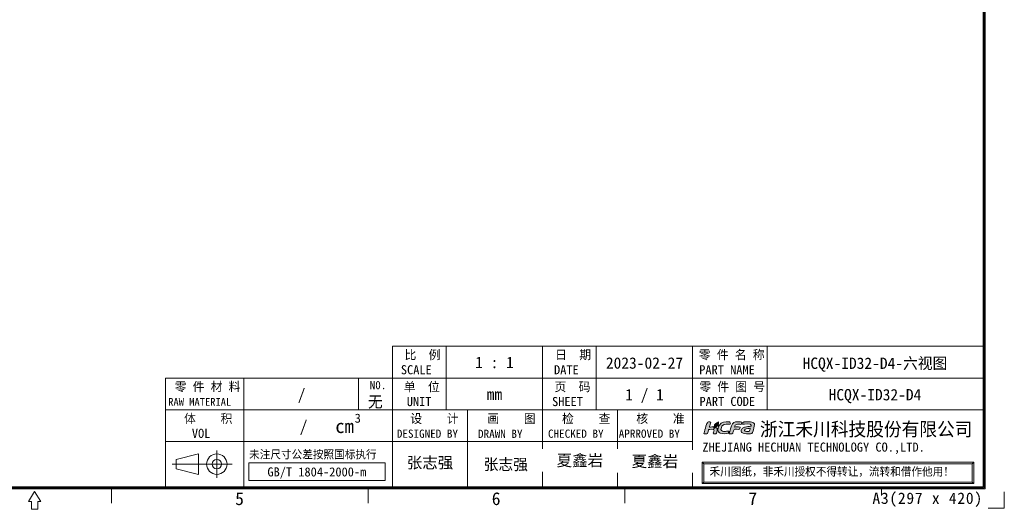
# Model space of a CAD drawing. Header units: millimetres. Extents: x 0 to 427, y 0 to 299.
# Tile 29 of 34: x 210 to 427, y 0 to 107. Entities that reach past the tile are written whole.
import ezdxf
from ezdxf.enums import TextEntityAlignment as Align

# ---------------------------------------------------------------- set-up
doc = ezdxf.new("R2010")
doc.units = ezdxf.units.MM
doc.header["$MEASUREMENT"] = 0
doc.layers.add('6文字层', color=3, linetype='Continuous')
for name, color, linetype, lineweight in [('粗实线', 7, 'Continuous', 30), ('细实线层', 7, 'Continuous', 18), ('限高区域④', 3, 'Continuous', 18), ('限高区域⑤', 4, 'Continuous', 18)]:
    doc.layers.add(name, color=color, linetype=linetype, lineweight=lineweight)
doc.styles.add('鸿蒙CAD', font='txt')

# ---------------------------------------------------------------- blocks, each defined once
blk = doc.blocks.new('hcfa')
at = {"layer": '限高区域⑤'}
h = blk.add_hatch(color=164, dxfattribs=at)
edge = h.paths.add_edge_path(flags=0)
edge.add_spline(control_points=[(7.07, 2.36), (6.56, 2.36), (5.94, 2.45), (5.68, 1.95)], knot_values=[0, 0, 0, 0, 1.537659, 1.537659, 1.537659, 1.537659], weights=[1, 1, 1, 1], degree=3, periodic=0)
edge.add_spline(control_points=[(5.68, 1.95), (5.5, 1.6), (5.1, 0.37), (5.04, 0.05)], knot_values=[0, 0, 0, 0, 2.013709, 2.013709, 2.013709, 2.013709], weights=[1, 1, 1, 1], degree=3, periodic=0)
edge.add_line((5.04, 0.05), (5.05, 0))
edge.add_line((5.05, 0), (5.11, -0.03))
edge.add_line((5.11, -0.03), (5.37, -0.03))
edge.add_line((5.37, -0.03), (5.64, -0.03))
edge.add_spline(control_points=[(5.64, -0.03), (5.76, -0.03), (5.74, 0.02), (5.79, 0.22)], knot_values=[0, 0, 0, 0, 0.325713, 0.325713, 0.325713, 0.325713], weights=[1, 1, 1, 1], degree=3, periodic=0)
edge.add_spline(control_points=[(5.79, 0.22), (5.83, 0.33), (5.92, 0.77), (6.02, 0.82)], knot_values=[0, 0, 0, 0, 0.649887, 0.649887, 0.649887, 0.649887], weights=[1, 1, 1, 1], degree=3, periodic=0)
edge.add_spline(control_points=[(6.02, 0.82), (6.12, 0.94), (6.84, 0.81), (7.05, 0.86)], knot_values=[0, 0, 0, 0, 1.042012, 1.042012, 1.042012, 1.042012], weights=[1, 1, 1, 1], degree=3, periodic=0)
edge.add_spline(control_points=[(7.05, 0.86), (7.09, 0.87), (7.11, 0.89), (7.12, 0.92)], knot_values=[0, 0, 0, 0, 0.09894, 0.09894, 0.09894, 0.09894], weights=[1, 1, 1, 1], degree=3, periodic=0)
edge.add_spline(control_points=[(7.12, 0.92), (7.14, 0.97), (7.21, 1.14), (7.21, 1.2)], knot_values=[0, 0, 0, 0, 0.29547, 0.29547, 0.29547, 0.29547], weights=[1, 1, 1, 1], degree=3, periodic=0)
edge.add_spline(control_points=[(7.21, 1.2), (7.21, 1.24), (7.23, 1.29), (7.18, 1.3)], knot_values=[0, 0, 0, 0, 0.12492, 0.12492, 0.12492, 0.12492], weights=[1, 1, 1, 1], degree=3, periodic=0)
edge.add_spline(control_points=[(7.18, 1.3), (6.84, 1.38), (6.46, 1.35), (6.12, 1.32)], knot_values=[0, 0, 0, 0, 1.062134, 1.062134, 1.062134, 1.062134], weights=[1, 1, 1, 1], degree=3, periodic=0)
edge.add_spline(control_points=[(6.12, 1.32), (6.12, 1.37), (6.16, 1.49), (6.17, 1.54)], knot_values=[0, 0, 0, 0, 0.222512, 0.222512, 0.222512, 0.222512], weights=[1, 1, 1, 1], degree=3, periodic=0)
edge.add_line((6.17, 1.54), (6.24, 1.68))
edge.add_line((6.24, 1.68), (6.36, 1.79))
edge.add_line((6.36, 1.79), (6.51, 1.84))
edge.add_line((6.51, 1.84), (6.7, 1.86))
edge.add_line((6.7, 1.86), (6.94, 1.86))
edge.add_line((6.94, 1.86), (7.19, 1.86))
edge.add_spline(control_points=[(7.19, 1.86), (7.31, 1.86), (7.45, 1.84), (7.48, 1.91)], knot_values=[0, 0, 0, 0, 0.307412, 0.307412, 0.307412, 0.307412], weights=[1, 1, 1, 1], degree=3, periodic=0)
edge.add_spline(control_points=[(7.48, 1.91), (7.5, 1.96), (7.57, 2.13), (7.57, 2.19)], knot_values=[0, 0, 0, 0, 0.295458, 0.295458, 0.295458, 0.295458], weights=[1, 1, 1, 1], degree=3, periodic=0)
edge.add_spline(control_points=[(7.57, 2.19), (7.57, 2.25), (7.56, 2.29), (7.49, 2.32)], knot_values=[0, 0, 0, 0, 0.162305, 0.162305, 0.162305, 0.162305], weights=[1, 1, 1, 1], degree=3, periodic=0)
edge.add_spline(control_points=[(7.49, 2.32), (7.38, 2.36), (7.17, 2.36), (7.07, 2.36)], knot_values=[0, 0, 0, 0, 0.4222, 0.4222, 0.4222, 0.4222], weights=[1, 1, 1, 1], degree=3, periodic=0)
edge = h.paths.add_edge_path(flags=0)
edge.add_spline(control_points=[(3.72, 1.65), (4.08, 2.02), (4.83, 1.84), (5.23, 1.86)], knot_values=[0, 0, 0, 0, 1.564995, 1.564995, 1.564995, 1.564995], weights=[1, 1, 1, 1], degree=3, periodic=0)
edge.add_spline(control_points=[(5.23, 1.86), (5.27, 1.86), (5.31, 2.17), (5.2, 2.29)], knot_values=[0, 0, 0, 0, 0.452649, 0.452649, 0.452649, 0.452649], weights=[1, 1, 1, 1], degree=3, periodic=0)
edge.add_spline(control_points=[(5.2, 2.29), (5.15, 2.34), (5.05, 2.36), (4.95, 2.37)], knot_values=[0, 0, 0, 0, 0.26521, 0.26521, 0.26521, 0.26521], weights=[1, 1, 1, 1], degree=3, periodic=0)
edge.add_spline(control_points=[(4.95, 2.37), (4.27, 2.4), (3.51, 2.36), (3.08, 1.72)], knot_values=[0, 0, 0, 0, 2.081034, 2.081034, 2.081034, 2.081034], weights=[1, 1, 1, 1], degree=3, periodic=0)
edge.add_spline(control_points=[(3.08, 1.72), (2.87, 1.41), (2.66, 0.72), (2.88, 0.37)], knot_values=[0, 0, 0, 0, 1.416581, 1.416581, 1.416581, 1.416581], weights=[1, 1, 1, 1], degree=3, periodic=0)
edge.add_spline(control_points=[(2.88, 0.37), (2.95, 0.26), (3.06, 0.13), (3.25, 0.08)], knot_values=[0, 0, 0, 0, 0.485963, 0.485963, 0.485963, 0.485963], weights=[1, 1, 1, 1], degree=3, periodic=0)
edge.add_spline(control_points=[(3.25, 0.08), (3.71, -0.04), (4.59, -0.06), (4.85, 0.08)], knot_values=[0, 0, 0, 0, 1.622869, 1.622869, 1.622869, 1.622869], weights=[1, 1, 1, 1], degree=3, periodic=0)
edge.add_spline(control_points=[(4.85, 0.08), (4.96, 0.13), (5.03, 0.39), (5, 0.47)], knot_values=[0, 0, 0, 0, 0.439849, 0.439849, 0.439849, 0.439849], weights=[1, 1, 1, 1], degree=3, periodic=0)
edge.add_spline(control_points=[(5, 0.47), (4.99, 0.51), (4.61, 0.46), (4.52, 0.46)], knot_values=[0, 0, 0, 0, 0.489965, 0.489965, 0.489965, 0.489965], weights=[1, 1, 1, 1], degree=3, periodic=0)
edge.add_spline(control_points=[(4.52, 0.46), (4.29, 0.45), (3.89, 0.42), (3.69, 0.5)], knot_values=[0, 0, 0, 0, 0.834259, 0.834259, 0.834259, 0.834259], weights=[1, 1, 1, 1], degree=3, periodic=0)
edge.add_spline(control_points=[(3.69, 0.5), (3.51, 0.58), (3.39, 0.62), (3.39, 0.8)], knot_values=[0, 0, 0, 0, 0.459489, 0.459489, 0.459489, 0.459489], weights=[1, 1, 1, 1], degree=3, periodic=0)
edge.add_spline(control_points=[(3.39, 0.8), (3.39, 1.04), (3.54, 1.47), (3.72, 1.65)], knot_values=[0, 0, 0, 0, 0.925524, 0.925524, 0.925524, 0.925524], weights=[1, 1, 1, 1], degree=3, periodic=0)
edge = h.paths.add_edge_path(flags=0)
edge.add_spline(control_points=[(1.07, 1.31), (1.08, 1.43), (1.2, 1.78), (1.24, 1.9)], knot_values=[0, 0, 0, 0, 0.611736, 0.611736, 0.611736, 0.611736], weights=[1, 1, 1, 1], degree=3, periodic=0)
edge.add_spline(control_points=[(1.24, 1.9), (1.26, 1.97), (1.36, 2.23), (1.36, 2.28)], knot_values=[0, 0, 0, 0, 0.393712, 0.393712, 0.393712, 0.393712], weights=[1, 1, 1, 1], degree=3, periodic=0)
edge.add_spline(control_points=[(1.36, 2.28), (1.36, 2.39), (1.07, 2.39), (0.92, 2.35)], knot_values=[0, 0, 0, 0, 0.475712, 0.475712, 0.475712, 0.475712], weights=[1, 1, 1, 1], degree=3, periodic=0)
edge.add_spline(control_points=[(0.92, 2.35), (0.83, 2.31), (0.74, 2.24), (0.68, 2.17)], knot_values=[0, 0, 0, 0, 0.3056, 0.3056, 0.3056, 0.3056], weights=[1, 1, 1, 1], degree=3, periodic=0)
edge.add_spline(control_points=[(0.68, 2.17), (0.61, 2.08), (0.53, 1.93), (0.5, 1.82)], knot_values=[0, 0, 0, 0, 0.395977, 0.395977, 0.395977, 0.395977], weights=[1, 1, 1, 1], degree=3, periodic=0)
edge.add_spline(control_points=[(0.5, 1.82), (0.35, 1.34), (0.22, 0.86), (0.09, 0.38)], knot_values=[0, 0, 0, 0, 1.492002, 1.492002, 1.492002, 1.492002], weights=[1, 1, 1, 1], degree=3, periodic=0)
edge.add_spline(control_points=[(0.09, 0.38), (0.07, 0.32), (-0.01, 0.1), (-0.01, 0.05)], knot_values=[0, 0, 0, 0, 0.349975, 0.349975, 0.349975, 0.349975], weights=[1, 1, 1, 1], degree=3, periodic=0)
edge.add_line((-0.01, 0.05), (0, 0))
edge.add_line((0, 0), (0.06, -0.03))
edge.add_line((0.06, -0.03), (0.32, -0.03))
edge.add_line((0.32, -0.03), (0.59, -0.03))
edge.add_line((0.59, -0.03), (0.66, -0.01))
edge.add_line((0.66, -0.01), (0.7, 0.05))
edge.add_line((0.7, 0.05), (0.75, 0.22))
edge.add_line((0.75, 0.22), (0.82, 0.46))
edge.add_line((0.82, 0.46), (0.89, 0.69))
edge.add_spline(control_points=[(0.89, 0.69), (0.91, 0.76), (0.93, 0.77), (0.99, 0.8)], knot_values=[0, 0, 0, 0, 0.153682, 0.153682, 0.153682, 0.153682], weights=[1, 1, 1, 1], degree=3, periodic=0)
edge.add_spline(control_points=[(0.99, 0.8), (1.12, 0.86), (1.89, 0.9), (1.97, 0.81)], knot_values=[0, 0, 0, 0, 0.989394, 0.989394, 0.989394, 0.989394], weights=[1, 1, 1, 1], degree=3, periodic=0)
edge.add_spline(control_points=[(1.97, 0.81), (2.06, 0.7), (1.94, 0.45), (1.89, 0.3)], knot_values=[0, 0, 0, 0, 0.534984, 0.534984, 0.534984, 0.534984], weights=[1, 1, 1, 1], degree=3, periodic=0)
edge.add_line((1.89, 0.3), (1.83, 0.1))
edge.add_line((1.83, 0.1), (1.83, 0.01))
edge.add_line((1.83, 0.01), (1.86, -0.02))
edge.add_line((1.86, -0.02), (1.9, -0.03))
edge.add_line((1.9, -0.03), (2.14, -0.03))
edge.add_line((2.14, -0.03), (2.39, -0.03))
edge.add_spline(control_points=[(2.39, -0.03), (2.47, -0.03), (2.66, 0.65), (2.66, 0.77)], knot_values=[0, 0, 0, 0, 0.854359, 0.854359, 0.854359, 0.854359], weights=[1, 1, 1, 1], degree=3, periodic=0)
edge.add_spline(control_points=[(2.66, 0.77), (2.66, 0.98), (2.57, 1.1), (2.45, 1.19)], knot_values=[0, 0, 0, 0, 0.485363, 0.485363, 0.485363, 0.485363], weights=[1, 1, 1, 1], degree=3, periodic=0)
edge.add_spline(control_points=[(2.45, 1.19), (2.4, 1.22), (2.34, 1.25), (2.28, 1.27)], knot_values=[0, 0, 0, 0, 0.194624, 0.194624, 0.194624, 0.194624], weights=[1, 1, 1, 1], degree=3, periodic=0)
edge.add_spline(control_points=[(2.28, 1.27), (2.25, 1.27), (2.22, 1.27), (2.19, 1.26)], knot_values=[0, 0, 0, 0, 0.08842, 0.08842, 0.08842, 0.08842], weights=[1, 1, 1, 1], degree=3, periodic=0)
edge.add_spline(control_points=[(2.19, 1.26), (2.15, 1.09), (2.21, 1.14), (2.01, 1.05)], knot_values=[0, 0, 0, 0, 0.30703, 0.30703, 0.30703, 0.30703], weights=[1, 1, 1, 1], degree=3, periodic=0)
edge.add_spline(control_points=[(2.01, 1.05), (1.98, 1.04), (2, 1.04), (1.96, 1.03)], knot_values=[0, 0, 0, 0, 0.060036, 0.060036, 0.060036, 0.060036], weights=[1, 1, 1, 1], degree=3, periodic=0)
edge.add_spline(control_points=[(1.96, 1.03), (1.96, 1.1), (1.99, 1.22), (2.03, 1.33)], knot_values=[0, 0, 0, 0, 0.30846, 0.30846, 0.30846, 0.30846], weights=[1, 1, 1, 1], degree=3, periodic=0)
edge.add_spline(control_points=[(2.03, 1.33), (1.71, 1.37), (1.35, 1.32), (1.07, 1.31)], knot_values=[0, 0, 0, 0, 0.957715, 0.957715, 0.957715, 0.957715], weights=[1, 1, 1, 1], degree=3, periodic=0)
edge = h.paths.add_edge_path(flags=0)
edge.add_spline(control_points=[(9.76, 0.39), (9.93, 0.81), (10.07, 1.5), (10.1, 1.82)], knot_values=[0, 0, 0, 0, 1.476866, 1.476866, 1.476866, 1.476866], weights=[1, 1, 1, 1], degree=3, periodic=0)
edge.add_spline(control_points=[(10.1, 1.82), (10.09, 1.99), (10.01, 2.14), (9.78, 2.25)], knot_values=[0, 0, 0, 0, 0.565204, 0.565204, 0.565204, 0.565204], weights=[1, 1, 1, 1], degree=3, periodic=0)
edge.add_spline(control_points=[(9.78, 2.25), (9.53, 2.38), (9.13, 2.37), (8.82, 2.37)], knot_values=[0, 0, 0, 0, 0.980073, 0.980073, 0.980073, 0.980073], weights=[1, 1, 1, 1], degree=3, periodic=0)
edge.add_spline(control_points=[(8.82, 2.37), (8.55, 2.37), (8.28, 2.37), (8.04, 2.34)], knot_values=[0, 0, 0, 0, 0.776225, 0.776225, 0.776225, 0.776225], weights=[1, 1, 1, 1], degree=3, periodic=0)
edge.add_spline(control_points=[(8.04, 2.34), (7.98, 2.33), (7.9, 2.32), (7.86, 2.29)], knot_values=[0, 0, 0, 0, 0.194586, 0.194586, 0.194586, 0.194586], weights=[1, 1, 1, 1], degree=3, periodic=0)
edge.add_spline(control_points=[(7.86, 2.29), (7.79, 2.25), (7.73, 2), (7.71, 1.93)], knot_values=[0, 0, 0, 0, 0.401562, 0.401562, 0.401562, 0.401562], weights=[1, 1, 1, 1], degree=3, periodic=0)
edge.add_spline(control_points=[(7.71, 1.93), (7.7, 1.89), (7.68, 1.86), (7.72, 1.86)], knot_values=[0, 0, 0, 0, 0.087937, 0.087937, 0.087937, 0.087937], weights=[1, 1, 1, 1], degree=3, periodic=0)
edge.add_spline(control_points=[(7.72, 1.86), (8.06, 1.9), (9.44, 2.11), (9.44, 1.71)], knot_values=[0, 0, 0, 0, 1.829051, 1.829051, 1.829051, 1.829051], weights=[1, 1, 1, 1], degree=3, periodic=0)
edge.add_spline(control_points=[(9.44, 1.71), (9.44, 1.65), (9.43, 1.5), (9.4, 1.48)], knot_values=[0, 0, 0, 0, 0.229888, 0.229888, 0.229888, 0.229888], weights=[1, 1, 1, 1], degree=3, periodic=0)
edge.add_spline(control_points=[(9.4, 1.48), (9.39, 1.47), (9.38, 1.47), (9.36, 1.47)], knot_values=[0, 0, 0, 0, 0.043267, 0.043267, 0.043267, 0.043267], weights=[1, 1, 1, 1], degree=3, periodic=0)
edge.add_spline(control_points=[(9.36, 1.47), (8.99, 1.39), (8.61, 1.41), (8.23, 1.31)], knot_values=[0, 0, 0, 0, 1.144446, 1.144446, 1.144446, 1.144446], weights=[1, 1, 1, 1], degree=3, periodic=0)
edge.add_spline(control_points=[(8.23, 1.31), (8.05, 1.26), (7.85, 1.18), (7.71, 1.07)], knot_values=[0, 0, 0, 0, 0.580179, 0.580179, 0.580179, 0.580179], weights=[1, 1, 1, 1], degree=3, periodic=0)
edge.add_spline(control_points=[(7.71, 1.07), (7.64, 1.01), (7.57, 0.94), (7.52, 0.87)], knot_values=[0, 0, 0, 0, 0.273949, 0.273949, 0.273949, 0.273949], weights=[1, 1, 1, 1], degree=3, periodic=0)
edge.add_spline(control_points=[(7.52, 0.87), (7.44, 0.72), (7.38, 0.48), (7.47, 0.32)], knot_values=[0, 0, 0, 0, 0.568587, 0.568587, 0.568587, 0.568587], weights=[1, 1, 1, 1], degree=3, periodic=0)
edge.add_spline(control_points=[(7.47, 0.32), (7.5, 0.28), (7.53, 0.24), (7.57, 0.21)], knot_values=[0, 0, 0, 0, 0.150189, 0.150189, 0.150189, 0.150189], weights=[1, 1, 1, 1], degree=3, periodic=0)
edge.add_spline(control_points=[(7.57, 0.21), (7.78, -0.01), (8.48, -0.04), (8.78, -0.02)], knot_values=[0, 0, 0, 0, 1.257613, 1.257613, 1.257613, 1.257613], weights=[1, 1, 1, 1], degree=3, periodic=0)
edge.add_spline(control_points=[(8.78, -0.02), (8.82, -0.02), (8.85, -0.02), (8.96, -0.01)], knot_values=[0, 0, 0, 0, 0.175069, 0.175069, 0.175069, 0.175069], weights=[1, 1, 1, 1], degree=3, periodic=0)
edge.add_spline(control_points=[(8.96, -0.01), (8.96, -0.01), (8.95, -0.04), (8.95, -0.04)], knot_values=[0, 0, 0, 0, 0.027876, 0.027876, 0.027876, 0.027876], weights=[1, 1, 1, 1], degree=3, periodic=0)
edge.add_spline(control_points=[(8.95, -0.04), (8.95, -0.04), (8.95, -0.04), (8.96, -0.04)], knot_values=[0, 0, 0, 0, 0.003955, 0.003955, 0.003955, 0.003955], weights=[1, 1, 1, 1], degree=3, periodic=0)
edge.add_spline(control_points=[(8.96, -0.04), (9.17, -0.04), (9.51, -0.01), (9.57, 0.04)], knot_values=[0, 0, 0, 0, 0.620186, 0.620186, 0.620186, 0.620186], weights=[1, 1, 1, 1], degree=3, periodic=0)
edge.add_spline(control_points=[(9.57, 0.04), (9.64, 0.1), (9.72, 0.29), (9.76, 0.39)], knot_values=[0, 0, 0, 0, 0.400766, 0.400766, 0.400766, 0.400766], weights=[1, 1, 1, 1], degree=3, periodic=0)
edge = h.paths.add_edge_path(flags=0)
edge.add_spline(control_points=[(9.27, 1.06), (9.24, 0.91), (9.12, 0.54), (9.07, 0.41)], knot_values=[0, 0, 0, 0, 0.674769, 0.674769, 0.674769, 0.674769], weights=[1, 1, 1, 1], degree=3, periodic=0)
edge.add_spline(control_points=[(9.07, 0.41), (8.88, 0.41), (8.11, 0.36), (8.11, 0.65)], knot_values=[0, 0, 0, 0, 1.063898, 1.063898, 1.063898, 1.063898], weights=[1, 1, 1, 1], degree=3, periodic=0)
edge.add_spline(control_points=[(8.11, 0.65), (8.11, 0.76), (8.19, 0.85), (8.26, 0.9)], knot_values=[0, 0, 0, 0, 0.307152, 0.307152, 0.307152, 0.307152], weights=[1, 1, 1, 1], degree=3, periodic=0)
edge.add_spline(control_points=[(8.26, 0.9), (8.43, 1.01), (9.09, 1.06), (9.27, 1.06)], knot_values=[0, 0, 0, 0, 1.034719, 1.034719, 1.034719, 1.034719], weights=[1, 1, 1, 1], degree=3, periodic=0)
h = blk.add_hatch(color=82, dxfattribs=at)
edge = h.paths.add_edge_path(flags=0)
edge.add_spline(control_points=[(2.71, 1.97), (2.54, 1.64), (2.3, 1.69), (2.12, 1.4)], knot_values=[0, 0, 0, 0, 0.82939, 0.82939, 0.82939, 0.82939], weights=[1, 1, 1, 1], degree=3, periodic=0)
edge.add_spline(control_points=[(2.12, 1.4), (2.08, 1.35), (2.02, 1.18), (2.02, 1.11)], knot_values=[0, 0, 0, 0, 0.312404, 0.312404, 0.312404, 0.312404], weights=[1, 1, 1, 1], degree=3, periodic=0)
edge.add_spline(control_points=[(2.02, 1.11), (2.03, 1.11), (2.03, 1.11), (2.04, 1.12)], knot_values=[0, 0, 0, 0, 0.027389, 0.027389, 0.027389, 0.027389], weights=[1, 1, 1, 1], degree=3, periodic=0)
edge.add_spline(control_points=[(2.04, 1.12), (2.14, 1.16), (2.1, 1.13), (2.13, 1.24)], knot_values=[0, 0, 0, 0, 0.167444, 0.167444, 0.167444, 0.167444], weights=[1, 1, 1, 1], degree=3, periodic=0)
edge.add_spline(control_points=[(2.13, 1.24), (2.14, 1.27), (2.14, 1.28), (2.15, 1.31)], knot_values=[0, 0, 0, 0, 0.070921, 0.070921, 0.070921, 0.070921], weights=[1, 1, 1, 1], degree=3, periodic=0)
edge.add_spline(control_points=[(2.15, 1.31), (2.51, 1.32), (2.84, 1.56), (2.9, 1.92)], knot_values=[0, 0, 0, 0, 1.055102, 1.055102, 1.055102, 1.055102], weights=[1, 1, 1, 1], degree=3, periodic=0)
edge.add_spline(control_points=[(2.9, 1.92), (2.91, 1.98), (2.92, 2.04), (2.92, 2.11)], knot_values=[0, 0, 0, 0, 0.188525, 0.188525, 0.188525, 0.188525], weights=[1, 1, 1, 1], degree=3, periodic=0)
edge.add_spline(control_points=[(2.92, 2.11), (2.92, 2.11), (2.92, 2.25), (2.92, 2.25)], knot_values=[0, 0, 0, 0, 0.144713, 0.144713, 0.144713, 0.144713], weights=[1, 1, 1, 1], degree=3, periodic=0)
edge.add_spline(control_points=[(2.92, 2.25), (2.92, 2.29), (2.92, 2.32), (2.92, 2.37)], knot_values=[0, 0, 0, 0, 0.119576, 0.119576, 0.119576, 0.119576], weights=[1, 1, 1, 1], degree=3, periodic=0)
edge.add_spline(control_points=[(2.92, 2.37), (2.87, 2.37), (2.88, 2.33), (2.79, 2.25)], knot_values=[0, 0, 0, 0, 0.180649, 0.180649, 0.180649, 0.180649], weights=[1, 1, 1, 1], degree=3, periodic=0)
edge.add_spline(control_points=[(2.79, 2.25), (2.66, 2.14), (2.52, 2.13), (2.35, 2.01)], knot_values=[0, 0, 0, 0, 0.50668, 0.50668, 0.50668, 0.50668], weights=[1, 1, 1, 1], degree=3, periodic=0)
edge.add_spline(control_points=[(2.35, 2.01), (2.26, 1.95), (2.18, 1.87), (2.13, 1.77)], knot_values=[0, 0, 0, 0, 0.326484, 0.326484, 0.326484, 0.326484], weights=[1, 1, 1, 1], degree=3, periodic=0)
edge.add_spline(control_points=[(2.13, 1.77), (2.11, 1.72), (2.08, 1.67), (2.07, 1.6)], knot_values=[0, 0, 0, 0, 0.179769, 0.179769, 0.179769, 0.179769], weights=[1, 1, 1, 1], degree=3, periodic=0)
edge.add_spline(control_points=[(2.07, 1.6), (2.07, 1.59), (2.05, 1.39), (2.08, 1.39)], knot_values=[0, 0, 0, 0, 0.221687, 0.221687, 0.221687, 0.221687], weights=[1, 1, 1, 1], degree=3, periodic=0)
edge.add_spline(control_points=[(2.08, 1.39), (2.1, 1.46), (2.17, 1.57), (2.3, 1.65)], knot_values=[0, 0, 0, 0, 0.3504, 0.3504, 0.3504, 0.3504], weights=[1, 1, 1, 1], degree=3, periodic=0)
edge.add_spline(control_points=[(2.3, 1.65), (2.49, 1.77), (2.61, 1.83), (2.71, 1.97)], knot_values=[0, 0, 0, 0, 0.521681, 0.521681, 0.521681, 0.521681], weights=[1, 1, 1, 1], degree=3, periodic=0)
at = {"layer": '限高区域④', "color": 164}
for points, knots in [([(-0.01, 0.05), (-0.01, 0.02), (-0.01, -0.03), (0.06, -0.03), (0.06, -0.03), (0.06, -0.03), (0.59, -0.03), (0.59, -0.03), (0.59, -0.03), (0.71, -0.03), (0.72, 0.1), (0.75, 0.22), (0.75, 0.22), (0.75, 0.22), (0.89, 0.69), (0.89, 0.69), (0.89, 0.69), (0.91, 0.76), (0.93, 0.77), (0.99, 0.8), (0.99, 0.8), (1.12, 0.86), (1.89, 0.9), (1.97, 0.81), (1.97, 0.81), (2.06, 0.7), (1.94, 0.45), (1.89, 0.3), (1.89, 0.3), (1.87, 0.21), (1.75, -0.03), (1.9, -0.03), (1.9, -0.03), (1.9, -0.03), (2.39, -0.03), (2.39, -0.03), (2.39, -0.03), (2.47, -0.03), (2.66, 0.65), (2.66, 0.77), (2.66, 0.77), (2.66, 0.98), (2.57, 1.1), (2.45, 1.19), (2.45, 1.19), (2.4, 1.22), (2.34, 1.25), (2.28, 1.27), (2.28, 1.27), (2.25, 1.27), (2.22, 1.27), (2.19, 1.26), (2.19, 1.26), (2.15, 1.09), (2.21, 1.14), (2.01, 1.05), (2.01, 1.05), (1.98, 1.04), (2, 1.04), (1.96, 1.03), (1.96, 1.03), (1.96, 1.1), (1.99, 1.22), (2.03, 1.33), (2.03, 1.33), (1.71, 1.37), (1.35, 1.32), (1.07, 1.31), (1.07, 1.31), (1.08, 1.43), (1.2, 1.78), (1.24, 1.9), (1.24, 1.9), (1.26, 1.97), (1.36, 2.23), (1.36, 2.28), (1.36, 2.28), (1.36, 2.39), (1.07, 2.39), (0.92, 2.35), (0.92, 2.35), (0.83, 2.31), (0.74, 2.24), (0.68, 2.17), (0.68, 2.17), (0.61, 2.08), (0.53, 1.93), (0.5, 1.82), (0.5, 1.82), (0.35, 1.34), (0.22, 0.86), (0.09, 0.38), (0.09, 0.38), (0.07, 0.32), (-0.01, 0.1), (-0.01, 0.05)], [0, 0, 0, 0, 0.447956, 0.447956, 0.447956, 0.447956, 0.895911, 0.895911, 0.895911, 0.895911, 1.343867, 1.343867, 1.343867, 1.343867, 1.791822, 1.791822, 1.791822, 1.791822, 2.239778, 2.239778, 2.239778, 2.239778, 2.687733, 2.687733, 2.687733, 2.687733, 3.135689, 3.135689, 3.135689, 3.135689, 3.583645, 3.583645, 3.583645, 3.583645, 4.0316, 4.0316, 4.0316, 4.0316, 4.479556, 4.479556, 4.479556, 4.479556, 4.927511, 4.927511, 4.927511, 4.927511, 5.375467, 5.375467, 5.375467, 5.375467, 5.823423, 5.823423, 5.823423, 5.823423, 6.271378, 6.271378, 6.271378, 6.271378, 6.719334, 6.719334, 6.719334, 6.719334, 7.167289, 7.167289, 7.167289, 7.167289, 7.615245, 7.615245, 7.615245, 7.615245, 8.0632, 8.0632, 8.0632, 8.0632, 8.511156, 8.511156, 8.511156, 8.511156, 8.959112, 8.959112, 8.959112, 8.959112, 9.407067, 9.407067, 9.407067, 9.407067, 9.855023, 9.855023, 9.855023, 9.855023, 10.302978, 10.302978, 10.302978, 10.302978, 11.198889, 11.198889, 11.198889, 11.198889]), ([(2.88, 0.37), (2.95, 0.26), (3.06, 0.13), (3.25, 0.08), (3.25, 0.08), (3.71, -0.04), (4.59, -0.06), (4.85, 0.08), (4.85, 0.08), (4.96, 0.13), (5.03, 0.39), (5, 0.47), (5, 0.47), (4.99, 0.51), (4.61, 0.46), (4.52, 0.46), (4.52, 0.46), (4.29, 0.45), (3.89, 0.42), (3.69, 0.5), (3.69, 0.5), (3.51, 0.58), (3.39, 0.62), (3.39, 0.8), (3.39, 0.8), (3.39, 1.04), (3.54, 1.47), (3.72, 1.65), (3.72, 1.65), (4.08, 2.02), (4.83, 1.84), (5.23, 1.86), (5.23, 1.86), (5.27, 1.86), (5.31, 2.17), (5.2, 2.29), (5.2, 2.29), (5.15, 2.34), (5.05, 2.36), (4.95, 2.37), (4.95, 2.37), (4.27, 2.4), (3.51, 2.36), (3.08, 1.72), (3.08, 1.72), (2.87, 1.41), (2.66, 0.72), (2.88, 0.37)], [0, 0, 0, 0, 0.839975, 0.839975, 0.839975, 0.839975, 1.679949, 1.679949, 1.679949, 1.679949, 2.519924, 2.519924, 2.519924, 2.519924, 3.359898, 3.359898, 3.359898, 3.359898, 4.199873, 4.199873, 4.199873, 4.199873, 5.039847, 5.039847, 5.039847, 5.039847, 5.879822, 5.879822, 5.879822, 5.879822, 6.719796, 6.719796, 6.719796, 6.719796, 7.559771, 7.559771, 7.559771, 7.559771, 8.399745, 8.399745, 8.399745, 8.399745, 9.23972, 9.23972, 9.23972, 9.23972, 10.919669, 10.919669, 10.919669, 10.919669]), ([(5.04, 0.05), (5.04, 0.02), (5.04, -0.03), (5.11, -0.03), (5.11, -0.03), (5.11, -0.03), (5.64, -0.03), (5.64, -0.03), (5.64, -0.03), (5.76, -0.03), (5.74, 0.02), (5.79, 0.22), (5.79, 0.22), (5.83, 0.33), (5.92, 0.77), (6.02, 0.82), (6.02, 0.82), (6.12, 0.94), (6.84, 0.81), (7.05, 0.86), (7.05, 0.86), (7.09, 0.87), (7.11, 0.89), (7.12, 0.92), (7.12, 0.92), (7.14, 0.97), (7.21, 1.14), (7.21, 1.2), (7.21, 1.2), (7.21, 1.24), (7.23, 1.29), (7.18, 1.3), (7.18, 1.3), (6.84, 1.38), (6.46, 1.35), (6.12, 1.32), (6.12, 1.32), (6.12, 1.37), (6.16, 1.49), (6.17, 1.54), (6.17, 1.54), (6.24, 1.77), (6.43, 1.86), (6.7, 1.86), (6.7, 1.86), (6.7, 1.86), (7.19, 1.86), (7.19, 1.86), (7.19, 1.86), (7.31, 1.86), (7.45, 1.84), (7.48, 1.91), (7.48, 1.91), (7.5, 1.96), (7.57, 2.13), (7.57, 2.19), (7.57, 2.19), (7.57, 2.25), (7.56, 2.29), (7.49, 2.32), (7.49, 2.32), (7.38, 2.36), (7.17, 2.36), (7.07, 2.36), (7.07, 2.36), (6.56, 2.36), (5.94, 2.45), (5.68, 1.95), (5.68, 1.95), (5.5, 1.6), (5.1, 0.37), (5.04, 0.05)], [0, 0, 0, 0, 0.541079, 0.541079, 0.541079, 0.541079, 1.082157, 1.082157, 1.082157, 1.082157, 1.623236, 1.623236, 1.623236, 1.623236, 2.164314, 2.164314, 2.164314, 2.164314, 2.705393, 2.705393, 2.705393, 2.705393, 3.246471, 3.246471, 3.246471, 3.246471, 3.78755, 3.78755, 3.78755, 3.78755, 4.328628, 4.328628, 4.328628, 4.328628, 4.869707, 4.869707, 4.869707, 4.869707, 5.410785, 5.410785, 5.410785, 5.410785, 5.951864, 5.951864, 5.951864, 5.951864, 6.492942, 6.492942, 6.492942, 6.492942, 7.034021, 7.034021, 7.034021, 7.034021, 7.575099, 7.575099, 7.575099, 7.575099, 8.116178, 8.116178, 8.116178, 8.116178, 8.657256, 8.657256, 8.657256, 8.657256, 9.198335, 9.198335, 9.198335, 9.198335, 10.280492, 10.280492, 10.280492, 10.280492]), ([(10.1, 1.82), (10.07, 1.5), (9.93, 0.81), (9.76, 0.39), (9.76, 0.39), (9.72, 0.29), (9.64, 0.1), (9.57, 0.04), (9.57, 0.04), (9.51, -0.01), (9.17, -0.04), (8.96, -0.04), (8.96, -0.04), (8.95, -0.04), (8.95, -0.04), (8.95, -0.04), (8.95, -0.04), (8.95, -0.04), (8.96, -0.01), (8.96, -0.01), (8.96, -0.01), (8.85, -0.02), (8.82, -0.02), (8.78, -0.02), (8.78, -0.02), (8.48, -0.04), (7.78, -0.01), (7.57, 0.21), (7.57, 0.21), (7.53, 0.24), (7.5, 0.28), (7.47, 0.32), (7.47, 0.32), (7.38, 0.48), (7.44, 0.72), (7.52, 0.87), (7.52, 0.87), (7.57, 0.94), (7.64, 1.01), (7.71, 1.07), (7.71, 1.07), (7.85, 1.18), (8.05, 1.26), (8.23, 1.31), (8.23, 1.31), (8.61, 1.41), (8.99, 1.39), (9.36, 1.47), (9.36, 1.47), (9.38, 1.47), (9.39, 1.47), (9.4, 1.48), (9.4, 1.48), (9.43, 1.5), (9.44, 1.65), (9.44, 1.71), (9.44, 1.71), (9.44, 2.11), (8.06, 1.9), (7.72, 1.86), (7.72, 1.86), (7.68, 1.86), (7.7, 1.89), (7.71, 1.93), (7.71, 1.93), (7.73, 2), (7.79, 2.25), (7.86, 2.29), (7.86, 2.29), (7.9, 2.32), (7.98, 2.33), (8.04, 2.34), (8.04, 2.34), (8.28, 2.37), (8.55, 2.37), (8.82, 2.37), (8.82, 2.37), (9.13, 2.37), (9.53, 2.38), (9.78, 2.25), (9.78, 2.25), (10.01, 2.14), (10.09, 1.99), (10.1, 1.82)], [0, 0, 0, 0, 0.530859, 0.530859, 0.530859, 0.530859, 1.061719, 1.061719, 1.061719, 1.061719, 1.592578, 1.592578, 1.592578, 1.592578, 2.123437, 2.123437, 2.123437, 2.123437, 2.654297, 2.654297, 2.654297, 2.654297, 3.185156, 3.185156, 3.185156, 3.185156, 3.716015, 3.716015, 3.716015, 3.716015, 4.246875, 4.246875, 4.246875, 4.246875, 4.777734, 4.777734, 4.777734, 4.777734, 5.308593, 5.308593, 5.308593, 5.308593, 5.839453, 5.839453, 5.839453, 5.839453, 6.370312, 6.370312, 6.370312, 6.370312, 6.901171, 6.901171, 6.901171, 6.901171, 7.432031, 7.432031, 7.432031, 7.432031, 7.96289, 7.96289, 7.96289, 7.96289, 8.493749, 8.493749, 8.493749, 8.493749, 9.024609, 9.024609, 9.024609, 9.024609, 9.555468, 9.555468, 9.555468, 9.555468, 10.086327, 10.086327, 10.086327, 10.086327, 10.617187, 10.617187, 10.617187, 10.617187, 11.678906, 11.678906, 11.678906, 11.678906]), ([(9.07, 0.41), (8.88, 0.41), (8.11, 0.36), (8.11, 0.65), (8.11, 0.65), (8.11, 0.76), (8.19, 0.85), (8.26, 0.9), (8.26, 0.9), (8.43, 1.01), (9.09, 1.06), (9.27, 1.06), (9.27, 1.06), (9.24, 0.91), (9.12, 0.54), (9.07, 0.41)], [0, 0, 0, 0, 0.606721, 0.606721, 0.606721, 0.606721, 1.213442, 1.213442, 1.213442, 1.213442, 1.820163, 1.820163, 1.820163, 1.820163, 3.033606, 3.033606, 3.033606, 3.033606])]:
    blk.add_open_spline(points, degree=3, knots=knots, dxfattribs=at)
at = {"layer": '限高区域④', "color": 82}
blk.add_open_spline([(2.02, 1.11), (2.03, 1.11), (2.03, 1.11), (2.04, 1.12), (2.04, 1.12), (2.14, 1.16), (2.1, 1.13), (2.13, 1.24), (2.13, 1.24), (2.14, 1.27), (2.14, 1.28), (2.15, 1.31), (2.15, 1.31), (2.51, 1.32), (2.84, 1.56), (2.9, 1.92), (2.9, 1.92), (2.91, 1.98), (2.92, 2.04), (2.92, 2.11), (2.92, 2.11), (2.92, 2.11), (2.92, 2.25), (2.92, 2.25), (2.92, 2.25), (2.92, 2.29), (2.92, 2.32), (2.92, 2.37), (2.92, 2.37), (2.87, 2.37), (2.88, 2.33), (2.79, 2.25), (2.79, 2.25), (2.66, 2.14), (2.52, 2.13), (2.35, 2.01), (2.35, 2.01), (2.26, 1.95), (2.18, 1.87), (2.13, 1.77), (2.13, 1.77), (2.11, 1.72), (2.08, 1.67), (2.07, 1.6), (2.07, 1.6), (2.07, 1.59), (2.05, 1.39), (2.08, 1.39), (2.08, 1.39), (2.1, 1.46), (2.17, 1.57), (2.3, 1.65), (2.3, 1.65), (2.49, 1.77), (2.61, 1.83), (2.71, 1.97), (2.71, 1.97), (2.54, 1.64), (2.3, 1.69), (2.12, 1.4), (2.12, 1.4), (2.08, 1.35), (2.02, 1.18), (2.02, 1.11)], degree=3, knots=[0, 0, 0, 0, 0.303347, 0.303347, 0.303347, 0.303347, 0.606694, 0.606694, 0.606694, 0.606694, 0.910042, 0.910042, 0.910042, 0.910042, 1.213389, 1.213389, 1.213389, 1.213389, 1.516736, 1.516736, 1.516736, 1.516736, 1.820083, 1.820083, 1.820083, 1.820083, 2.12343, 2.12343, 2.12343, 2.12343, 2.426777, 2.426777, 2.426777, 2.426777, 2.730125, 2.730125, 2.730125, 2.730125, 3.033472, 3.033472, 3.033472, 3.033472, 3.336819, 3.336819, 3.336819, 3.336819, 3.640166, 3.640166, 3.640166, 3.640166, 3.943513, 3.943513, 3.943513, 3.943513, 4.24686, 4.24686, 4.24686, 4.24686, 4.550208, 4.550208, 4.550208, 4.550208, 5.156902, 5.156902, 5.156902, 5.156902], dxfattribs=at)
blk = doc.blocks.new('Plastic_A3')
at = {"layer": '细实线层'}
for p, q in [((647.81, 629.11), (647.81, 339.15)), ((648.03, 629.33), (648.03, 338.92)), ((648.26, 629.56), (648.26, 338.7)), ((647.81, 370.07), (517.81, 370.07)), ((517.81, 370.07), (517.81, 339.15)), ((529.6, 356.07), (529.6, 370.07)), ((550.81, 370.07), (550.81, 339.15)), ((562.6, 356.07), (562.6, 370.07)), ((583.81, 370.07), (583.81, 339.15)), ((600.31, 370.07), (600.31, 356.07)), ((647.81, 363.07), (467.84, 363.07)), ((467.84, 363.07), (467.84, 339.15)), ((485.08, 339.15), (485.08, 363.07)), ((510.31, 363.07), (510.31, 356.07)), ((647.81, 356.07), (467.84, 356.07)), ((534.31, 356.07), (534.31, 339.15)), ((567.31, 356.07), (567.31, 339.15)), ((583.81, 349.07), (467.84, 349.07)), ((479.11, 347.12), (479.11, 341.07)), ((470.16, 345.17), (475.04, 346.38)), ((470.16, 345.17), (470.16, 343.08)), ((475.04, 346.38), (475.04, 341.87)), ((469.26, 344.12), (482.51, 344.12)), ((470.16, 343.08), (475.04, 341.87)), ((586.34, 344.21), (585.99, 344.57)), ((645.78, 344.57), (645.43, 344.21)), ((648.26, 338.7), (229.71, 338.7)), ((648.03, 338.92), (229.93, 338.92)), ((647.81, 339.15), (230.16, 339.15)), ((455.93, 338.92), (455.93, 335.53)), ((512.43, 338.92), (512.43, 335.53)), ((568.93, 338.92), (568.93, 335.53)), ((585.99, 339.83), (586.34, 340.18)), ((625.43, 338.92), (625.43, 337.23)), ((645.78, 339.83), (645.43, 340.18)), ((438.98, 338.13), (437.63, 335.87)), ((440.34, 335.87), (438.98, 338.13)), ((652.5, 334.46), (652.5, 337.99)), ((437.63, 335.87), (438.3, 335.87)), ((438.3, 335.87), (438.3, 334.18)), ((438.3, 334.18), (439.66, 334.18)), ((439.66, 335.87), (440.34, 335.87)), ((439.66, 334.18), (439.66, 335.87)), ((652.5, 334.46), (648.96, 334.46))]:
    blk.add_line(p, q, dxfattribs=at)
for points in [[(486.17, 344.37), (516.17, 344.37), (516.17, 340.52), (486.17, 340.52)], [(585.99, 344.57), (645.78, 344.57), (645.78, 339.83), (585.99, 339.83)], [(586.34, 344.21), (645.43, 344.21), (645.43, 340.18), (586.34, 340.18)]]:
    blk.add_lwpolyline(points, close=True, dxfattribs=at)
for radius in [2.25, 1.04]:
    blk.add_circle((479.11, 344.12), radius, dxfattribs=at)
at = {"layer": '细实线层', "xscale": 1.1, "yscale": 1.1, "zscale": 1.1}
blk.add_blockref('hcfa', (586.38, 350.83), dxfattribs=at)
at = {"layer": '细实线层', "style": '鸿蒙CAD'}
for s, height, p in [('SCALE', 2, (519.63, 363.89)), ('DATE', 2, (553.35, 363.89)), ('N0.', 1.8, (512.76, 360.61)), ('UNIT', 2, (520.93, 356.89)), ('SHEET', 2, (552.92, 356.89)), ('3', 2, (509.46, 353.23)), ('浙江禾川科技股份有限公司', 3, (598.69, 350.31)), ('VOL', 2, (473.61, 349.89)), ('cm', 3, (505.2, 350.96)), ('未注尺寸公差按照国标执行', 1.8, (486.21, 345.36)), ('5', 2.82, (483.15, 335.11)), ('6', 2.82, (539.65, 335.11)), ('7', 2.82, (596.15, 335.11))]:
    blk.add_text(s, height=height, dxfattribs=at).set_placement(p)
for s, insert, char_height, width, attachment_point in [('比  例', (520.44, 366.97), 2, 9.1295, 7), ('日  期', (553.59, 366.97), 2, 11.0714, 7), ('零 件 名 称', (585.25, 366.97), 2, 22.0446, 7), ('PART NAME', (585.32, 363.89), 2, 19.0714, 7), ('零 件 材 料', (469.83, 359.93), 2, 22.0446, 7), ('单  位', (520.27, 359.93), 2, 9.7857, 7), ('页  码', (553.46, 359.93), 2, 9.3482, 7), ('零 件 图 号', (585.35, 359.93), 2, 21.9509, 7), ('RAW MATERIAL', (468.4, 356.96), 1.7, 22.3714, 7), ('PART CODE', (585.38, 356.89), 2, 18.4286, 7), ('体    积', (471.89, 352.93), 2, 16.9866, 7), ('设    计', (521.71, 352.93), 2, 16.7366, 7), ('画    图', (538.67, 352.93), 2, 16.1429, 7), ('检    查', (555.12, 352.93), 2, 16.9866, 7), ('核    准', (571.47, 352.93), 2, 16.7366, 7), ('DESIGNED BY', (518.74, 349.89), 1.8, 21.2143, 7), ('DRAWN BY', (536.62, 349.89), 1.8, 17.7857, 7), ('CHECKED BY', (552.02, 349.89), 1.8, 20.3571, 7), ('APRROVED BY ', (567.6, 349.89), 1.8, 23.7857, 7), ('ZHEJIANG HECHUAN TECHNOLOGY CO.,LTD.', (586.02, 346.35), 2, 83.0571, 7), ('禾川图纸，非禾川授权不得转让，流转和借作他用！', (587.59, 343.38), 1.8, 60.2172, 1), ('{\\T1.1;A3(297 x 420)}', (623.46, 337.87), 2.5, 26.2712, 1)]:
    blk.add_mtext(s, dxfattribs=dict(at, insert=insert, char_height=char_height, width=width, attachment_point=attachment_point))
for tag, p in [('V1.0', (231.67, 610.16)), ('XXXN', (538.26, 343))]:
    blk.add_attdef(tag, p, '', height=2.5, dxfattribs=at)
for tag, height, p in [('XXXE', 2.5, (540.24, 365.07)), ('XXXC', 2.5, (573.27, 365.07)), ('XXXA', 2, (624.03, 365.07)), ('XXXG', 2.5, (497.76, 358.07)), ('mm', 2.5, (540.24, 358.07)), ('XXXD', 2.5, (573.27, 358.07)), ('XXXB', 2.5, (624.03, 358.07)), ('XXXK', 2, (514.01, 357.04)), ('XXXM', 2.5, (501.13, 341.19))]:
    blk.add_attdef(tag, text='', height=height, dxfattribs=at).set_placement(p, align=Align.CENTER)
blk.add_attdef('XXXJ', text='', height=2.5, dxfattribs=at).set_placement((503.31, 352.09), align=Align.MIDDLE_RIGHT)

msp = doc.modelspace()

# ---------------------------------------------------------------- block references
at = {"layer": '细实线层'}
ref = msp.add_blockref('Plastic_A3', (-225.46, -334.44), dxfattribs=at)
ref.add_attrib('XXXA', 'HCQX-ID32-D4-六视图', dxfattribs={"layer": '粗实线', "height": 2.5, "style": '鸿蒙CAD'}).set_placement((398.56, 33.13), align=Align.TOP_CENTER)
ref.add_attrib('XXXB', 'HCQX-ID32-D4', dxfattribs={"layer": '粗实线', "height": 2.5, "style": '鸿蒙CAD'}).set_placement((398.56, 26.21), align=Align.TOP_CENTER)
ref.add_attrib('XXXC', '2023-02-27', dxfattribs={"layer": '粗实线', "height": 2.5, "style": '鸿蒙CAD'}).set_placement((347.81, 33.18), align=Align.TOP_CENTER)
ref.add_attrib('XXXD', '1 / 1', dxfattribs={"layer": '粗实线', "height": 2.5, "style": '鸿蒙CAD'}).set_placement((347.81, 26.21), align=Align.TOP_CENTER)
ref.add_attrib('mm', 'mm', dxfattribs={"layer": '粗实线', "height": 2.5, "style": '鸿蒙CAD'}).set_placement((314.78, 26.32), align=Align.TOP_CENTER)
ref.add_attrib('XXXE', '1 : 1', dxfattribs={"layer": '粗实线', "height": 2.5, "style": '鸿蒙CAD'}).set_placement((314.78, 33.3), align=Align.TOP_CENTER)
ref.add_attrib('XXXN', '张志强', dxfattribs={"layer": '粗实线', "height": 2.5, "style": '鸿蒙CAD'}).set_placement((312.39, 10.88), align=Align.TOP_LEFT)
ref.add_attrib('XXXK', '无', dxfattribs={"layer": '粗实线', "height": 2.5, "style": '鸿蒙CAD'}).set_placement((288.55, 24.65), align=Align.TOP_CENTER)
ref.add_attrib('XXXG', '/', dxfattribs={"layer": '粗实线', "height": 2.5, "style": '鸿蒙CAD'}).set_placement((272.3, 26.21), align=Align.TOP_CENTER)
ref.add_attrib('XXXJ', '/', dxfattribs={"layer": '粗实线', "height": 2.5, "style": '鸿蒙CAD'}).set_placement((273.6, 19.23), align=Align.TOP_RIGHT)
ref.add_attrib('XXXM', 'GB/T 1804-2000-m', dxfattribs={"layer": '粗实线', "height": 2, "style": '鸿蒙CAD'}).set_placement((275.67, 8.97), align=Align.TOP_CENTER)

# ---------------------------------------------------------------- texts
at = {"layer": '6文字层', "insert": (292.34, 11.26), "char_height": 2.5, "width": 16.5, "attachment_point": 1}
msp.add_mtext('\\pxqc;{\\fSimSun|b0|i0|c134|p0;张志强}', dxfattribs=at)

# ---------------------------------------------------------------- next in the draw order: texts
at = {"layer": '6文字层', "insert": (325.34, 11.74), "char_height": 2.5, "width": 16.5, "attachment_point": 1, "bg_fill": 2}
msp.add_mtext('\\pxqc;{\\fSimSun|b0|i0|c134|p0;夏鑫岩}', dxfattribs=at)

# ---------------------------------------------------------------- next in the draw order: texts
at = {"layer": '6文字层', "insert": (341.84, 11.56), "char_height": 2.5, "width": 16.5, "attachment_point": 1, "bg_fill": 2}
msp.add_mtext('\\pxqc;{\\fSimSun|b0|i0|c134|p0;夏鑫岩}', dxfattribs=at)

doc.saveas('drawing.dxf')
